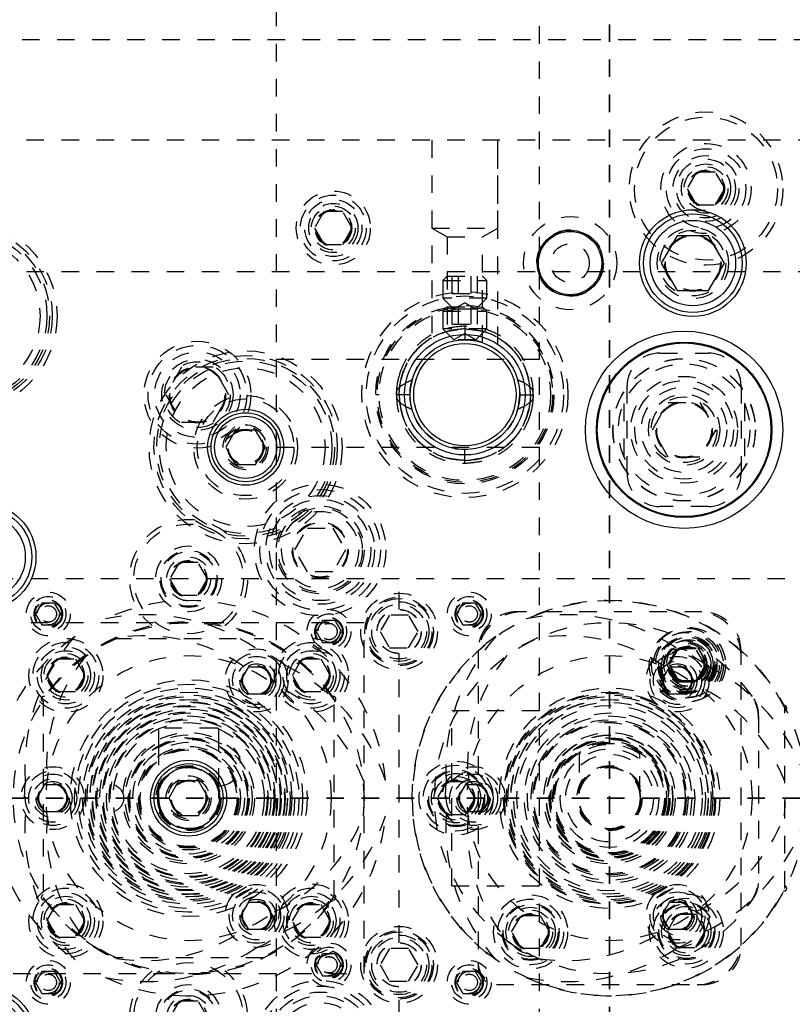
# Model space of a CAD drawing. Header units: inches. Extents: x 1772 to 2706, y -534 to -52.
# Tile 221 of 256: x 1879.92 to 1884.32, y -379.03 to -373.41. Entities that reach past the tile are written whole.
import ezdxf

# ---------------------------------------------------------------- set-up
doc = ezdxf.new("R2010")
doc.units = ezdxf.units.IN
doc.header["$LTSCALE"] = 0.5
doc.header["$MEASUREMENT"] = 0
doc.linetypes.add('HIDDEN', pattern=[0.225, 0.15, -0.075])
doc.linetypes.add('PHANTOM', pattern=[0.25, 0.125, -0.025, 0.025, -0.025, 0.025, -0.025])
doc.layers.add('SID-M-H', color=4, linetype='HIDDEN')
doc.layers.add('SID-M-S', color=105, linetype='Continuous')

msp = doc.modelspace()

# ---------------------------------------------------------------- linework, layer by layer
at = {"color": 7, "linetype": 'PHANTOM', "lineweight": 35}
for p, q in [((1883.27841, -366.04018), (1883.27841, -389.91886)), ((1931.36397, -377.85102), (1866.92985, -377.85102))]:
    msp.add_line(p, q, dxfattribs=at)
at = {"layer": 'SID-M-H'}
for p, q in [((1881.37841, -368.35102), (1881.37841, -375.85102)), ((1882.87841, -387.35102), (1882.87841, -368.35102)), ((1878.12841, -373.52602), (1885.4186, -373.52602)), ((1884.45341, -374.10102), (1874.45341, -374.10102)), ((1882.26541, -374.10102), (1882.26541, -375.26324)), ((1882.26591, -374.10102), (1882.26591, -374.60102)), ((1882.64091, -374.60102), (1882.64091, -374.10102)), ((1882.64141, -375.26324), (1882.64141, -374.10102)), ((1883.77428, -374.28227), (1883.72015, -374.37602)), ((1883.88253, -374.28227), (1883.77428, -374.28227)), ((1883.93666, -374.37602), (1883.88253, -374.28227)), ((1883.72015, -374.37602), (1883.77428, -374.46977)), ((1883.88253, -374.46977), (1883.93666, -374.37602)), ((1881.64928, -374.50727), (1881.59515, -374.60102)), ((1881.75753, -374.50727), (1881.64928, -374.50727)), ((1881.81166, -374.60102), (1881.75753, -374.50727)), ((1883.77428, -374.46977), (1883.88253, -374.46977)), ((1881.59515, -374.60102), (1881.64928, -374.69477)), ((1881.75753, -374.69477), (1881.81166, -374.60102)), ((1882.26591, -374.60102), (1882.64091, -374.60102)), ((1882.26591, -374.60102), (1882.35291, -374.65125)), ((1882.55391, -374.65125), (1882.64091, -374.60102)), ((1882.35291, -374.65125), (1882.55391, -374.65125)), ((1882.35291, -374.65125), (1882.35291, -375.25483)), ((1882.55391, -375.25475), (1882.55391, -374.65125)), ((1881.64928, -374.69477), (1881.75753, -374.69477)), ((1889.25341, -374.85102), (1875.55341, -374.85102)), ((1882.35291, -374.87602), (1882.32841, -374.90052)), ((1882.32841, -374.90052), (1882.57841, -374.90052)), ((1882.32841, -374.90052), (1882.32841, -375.00102)), ((1882.35291, -374.87602), (1882.55391, -374.87602)), ((1882.38124, -374.97445), (1882.38124, -374.87602)), ((1882.41732, -374.97445), (1882.41732, -374.87602)), ((1882.48949, -374.97445), (1882.48949, -374.87602)), ((1882.52558, -374.97445), (1882.52558, -374.87602)), ((1882.57841, -374.90052), (1882.55391, -374.87602)), ((1882.57841, -375.00102), (1882.57841, -374.90052)), ((1882.57841, -375.00102), (1882.32841, -375.00102)), ((1882.32841, -375.00102), (1882.39091, -375.06352)), ((1882.38124, -374.97445), (1882.52558, -374.97445)), ((1882.51591, -375.06352), (1882.57841, -375.00102)), ((1882.35291, -375.05102), (1882.32841, -375.07552)), ((1882.32841, -375.07552), (1882.57841, -375.07552)), ((1882.32841, -375.07552), (1882.32841, -375.17602)), ((1882.35291, -375.05102), (1882.55391, -375.05102)), ((1882.38124, -375.14945), (1882.38124, -375.05102)), ((1882.45341, -375.02744), (1882.39091, -375.06352)), ((1882.51591, -375.06352), (1882.39091, -375.06352)), ((1882.41732, -375.14945), (1882.41732, -375.05102)), ((1882.51591, -375.06352), (1882.45341, -375.02744)), ((1882.48949, -375.14945), (1882.48949, -375.05102)), ((1882.52558, -375.14945), (1882.52558, -375.05102)), ((1882.57841, -375.07552), (1882.55391, -375.05102)), ((1882.57841, -375.17602), (1882.57841, -375.07552)), ((1882.57841, -375.17602), (1882.32841, -375.17602)), ((1882.32841, -375.17602), (1882.39091, -375.23852)), ((1882.38124, -375.14945), (1882.52558, -375.14945)), ((1882.45341, -375.16037), (1882.45341, -375.23837)), ((1882.51591, -375.23852), (1882.57841, -375.17602)), ((1882.45341, -375.20244), (1882.39091, -375.23852)), ((1882.51591, -375.23852), (1882.39091, -375.23852)), ((1882.51591, -375.23852), (1882.45341, -375.20244)), ((1882.87841, -375.35102), (1881.37841, -375.35102)), ((1882.20306, -375.36374), (1882.20306, -375.36374)), ((1883.56591, -375.31352), (1883.84091, -375.31352)), ((1880.83834, -375.39502), (1880.74827, -375.55102)), ((1881.01847, -375.39502), (1880.83834, -375.39502)), ((1881.10854, -375.55102), (1881.01847, -375.39502)), ((1882.15395, -375.45826), (1882.14174, -375.51713)), ((1882.14174, -375.51713), (1882.14002, -375.55937)), ((1883.37841, -376.00102), (1883.37841, -375.50102)), ((1884.02841, -375.50102), (1884.02841, -376.00102)), ((1880.74827, -375.55102), (1880.83834, -375.70702)), ((1881.01847, -375.70702), (1881.10854, -375.55102)), ((1881.96421, -375.55102), (1881.94521, -375.55102)), ((1882.14087, -375.55103), (1882.07845, -375.55103)), ((1882.75958, -375.61841), (1882.76691, -375.55102)), ((1882.76595, -375.55102), (1882.82837, -375.55101)), ((1882.76691, -375.55102), (1882.76641, -375.53343)), ((1882.96161, -375.55102), (1882.96161, -375.55102)), ((1883.01591, -375.55102), (1883.01591, -375.55102)), ((1882.75054, -375.651), (1882.75958, -375.61841)), ((1883.35966, -375.60115), (1883.35966, -375.90089)), ((1883.52327, -375.75102), (1883.61334, -375.59502)), ((1883.61334, -375.59502), (1883.79347, -375.59502)), ((1883.79347, -375.59502), (1883.88354, -375.75102)), ((1884.04716, -375.60115), (1884.04716, -375.90089)), ((1880.83834, -375.70702), (1881.01847, -375.70702)), ((1883.61334, -375.90702), (1883.52327, -375.75102)), ((1883.88354, -375.75102), (1883.79347, -375.90702)), ((1881.37841, -375.85102), (1882.87841, -375.85102)), ((1881.37841, -375.85102), (1881.37841, -387.35102)), ((1882.39901, -375.85977), (1882.40269, -375.86039)), ((1882.40269, -375.86039), (1882.46611, -375.86426)), ((1882.45341, -375.94167), (1882.45341, -375.86367)), ((1883.79347, -375.90702), (1883.61334, -375.90702)), ((1883.84091, -376.18852), (1883.56591, -376.18852)), ((1881.48407, -376.43602), (1881.55624, -376.31102)), ((1881.55624, -376.31102), (1881.70058, -376.31102)), ((1881.70058, -376.31102), (1881.77274, -376.43602)), ((1881.55624, -376.56102), (1881.48407, -376.43602)), ((1881.77274, -376.43602), (1881.70058, -376.56102)), ((1880.82428, -376.50727), (1880.77015, -376.60102)), ((1880.93253, -376.50727), (1880.82428, -376.50727)), ((1880.98666, -376.60102), (1880.93253, -376.50727)), ((1881.70058, -376.56102), (1881.55624, -376.56102)), ((1918.07841, -376.60102), (1874.87841, -376.60102)), ((1880.77015, -376.60102), (1880.82428, -376.69477)), ((1880.93253, -376.69477), (1880.98666, -376.60102)), ((1882.07841, -376.77502), (1882.07841, -376.60102)), ((1880.82428, -376.69477), (1880.93253, -376.69477)), ((1880.04232, -376.73852), (1880.00624, -376.80102)), ((1880.11449, -376.73852), (1880.04232, -376.73852)), ((1880.15058, -376.80102), (1880.11449, -376.73852)), ((1882.44232, -376.73852), (1882.40624, -376.80102)), ((1882.51449, -376.73852), (1882.44232, -376.73852)), ((1882.55058, -376.80102), (1882.51449, -376.73852)), ((1880.00624, -376.80102), (1880.04232, -376.86352)), ((1880.11449, -376.86352), (1880.15058, -376.80102)), ((1882.02428, -376.80727), (1881.97015, -376.90102)), ((1882.13253, -376.80727), (1882.02428, -376.80727)), ((1882.18666, -376.90102), (1882.13253, -376.80727)), ((1882.40624, -376.80102), (1882.44232, -376.86352)), ((1882.51449, -376.86352), (1882.55058, -376.80102)), ((1883.80541, -376.78852), (1882.75141, -376.78852)), ((1881.87841, -376.85102), (1879.87841, -376.85102)), ((1880.04232, -376.86352), (1880.11449, -376.86352)), ((1881.64232, -376.83852), (1881.60624, -376.90102)), ((1881.71449, -376.83852), (1881.64232, -376.83852)), ((1881.75058, -376.90102), (1881.71449, -376.83852)), ((1881.87841, -378.85102), (1881.87841, -376.85102)), ((1882.44232, -376.86352), (1882.51449, -376.86352)), ((1881.60624, -376.90102), (1881.64232, -376.96352)), ((1881.71449, -376.96352), (1881.75058, -376.90102)), ((1881.97015, -376.90102), (1882.02428, -376.99477)), ((1882.13253, -376.99477), (1882.18666, -376.90102)), ((1880.45188, -376.94102), (1881.30493, -376.94102)), ((1881.64232, -376.96352), (1881.71449, -376.96352)), ((1882.02428, -376.99477), (1882.13253, -376.99477)), ((1882.07841, -378.67502), (1882.07841, -377.02702)), ((1882.52841, -377.01152), (1882.52841, -378.80852)), ((1883.66178, -376.9995), (1883.60765, -377.09325)), ((1883.62015, -377.08852), (1883.67428, -376.99477)), ((1883.77003, -376.9995), (1883.66178, -376.9995)), ((1883.67428, -376.99477), (1883.78253, -376.99477)), ((1883.82416, -377.09325), (1883.77003, -376.9995)), ((1883.78253, -376.99477), (1883.83666, -377.08852)), ((1884.02841, -378.69052), (1884.02841, -377.01152)), ((1880.07015, -377.15102), (1880.12428, -377.05727)), ((1880.12428, -377.05727), (1880.23253, -377.05727)), ((1880.23253, -377.05727), (1880.28666, -377.15102)), ((1881.1757, -377.17985), (1881.2208, -377.10173)), ((1881.2208, -377.10173), (1881.31101, -377.10173)), ((1881.31101, -377.10173), (1881.35612, -377.17985)), ((1881.47015, -377.15102), (1881.52428, -377.05727)), ((1881.52428, -377.05727), (1881.63253, -377.05727)), ((1881.63253, -377.05727), (1881.68666, -377.15102)), ((1883.5757, -377.17985), (1883.6208, -377.10173)), ((1883.60765, -377.09325), (1883.66178, -377.187)), ((1883.67428, -377.18227), (1883.62015, -377.08852)), ((1883.6208, -377.10173), (1883.71101, -377.10173)), ((1883.71101, -377.10173), (1883.75612, -377.17985)), ((1883.77003, -377.187), (1883.82416, -377.09325)), ((1883.83666, -377.08852), (1883.78253, -377.18227)), ((1880.12428, -377.24477), (1880.07015, -377.15102)), ((1880.28666, -377.15102), (1880.23253, -377.24477)), ((1881.52428, -377.24477), (1881.47015, -377.15102)), ((1881.68666, -377.15102), (1881.63253, -377.24477)), ((1881.2208, -377.25798), (1881.1757, -377.17985)), ((1881.35612, -377.17985), (1881.31101, -377.25798)), ((1883.6208, -377.25798), (1883.5757, -377.17985)), ((1883.66178, -377.187), (1883.77003, -377.187)), ((1883.78253, -377.18227), (1883.67428, -377.18227)), ((1883.75612, -377.17985), (1883.71101, -377.25798)), ((1880.23253, -377.24477), (1880.12428, -377.24477)), ((1881.31101, -377.25798), (1881.2208, -377.25798)), ((1881.63253, -377.24477), (1881.52428, -377.24477)), ((1883.71101, -377.25798), (1883.6208, -377.25798)), ((1880.04841, -377.28434), (1880.04841, -378.4177)), ((1881.70841, -378.4177), (1881.70841, -377.28434)), ((1882.37841, -377.35102), (1882.87841, -377.35102)), ((1882.37841, -378.35102), (1882.37841, -377.35102)), ((1884.12841, -377.38081), (1884.12841, -378.32123)), ((1884.27841, -378.36641), (1884.27841, -377.33563)), ((1880.70691, -377.46102), (1880.70691, -377.56287)), ((1881.04991, -377.56287), (1881.04991, -377.46102)), ((1883.10591, -377.60481), (1883.10591, -377.82468)), ((1883.45091, -377.82468), (1883.45091, -377.60481)), ((1880.0132, -377.85102), (1880.0583, -377.7729)), ((1880.0583, -377.7729), (1880.14851, -377.7729)), ((1880.14851, -377.7729), (1880.19362, -377.85102)), ((1882.34928, -377.75727), (1882.29515, -377.85102)), ((1882.45753, -377.75727), (1882.34928, -377.75727)), ((1882.4132, -377.85102), (1882.4583, -377.7729)), ((1882.51166, -377.85102), (1882.45753, -377.75727)), ((1882.4583, -377.7729), (1882.54851, -377.7729)), ((1882.54851, -377.7729), (1882.59362, -377.85102)), ((1880.70691, -377.79251), (1880.70691, -377.85102)), ((1881.04991, -377.85102), (1881.04991, -377.79251)), ((1880.0583, -377.92915), (1880.0132, -377.85102)), ((1880.19362, -377.85102), (1880.14851, -377.92915)), ((1882.29515, -377.85102), (1882.34928, -377.94477)), ((1882.4583, -377.92915), (1882.4132, -377.85102)), ((1882.45753, -377.94477), (1882.51166, -377.85102)), ((1882.59362, -377.85102), (1882.54851, -377.92915)), ((1880.14851, -377.92915), (1880.0583, -377.92915)), ((1882.34928, -377.94477), (1882.45753, -377.94477)), ((1882.54851, -377.92915), (1882.4583, -377.92915)), ((1882.37841, -378.35102), (1882.87841, -378.35102)), ((1881.1757, -378.52219), (1881.2208, -378.44407)), ((1881.2208, -378.44407), (1881.31101, -378.44407)), ((1881.31101, -378.44407), (1881.35612, -378.52219)), ((1883.5757, -378.52219), (1883.6208, -378.44407)), ((1883.6208, -378.44407), (1883.71101, -378.44407)), ((1883.71101, -378.44407), (1883.75612, -378.52219)), ((1880.07015, -378.55102), (1880.12428, -378.45727)), ((1880.12428, -378.45727), (1880.23253, -378.45727)), ((1880.23253, -378.45727), (1880.28666, -378.55102)), ((1881.47015, -378.55102), (1881.52428, -378.45727)), ((1881.52428, -378.45727), (1881.63253, -378.45727)), ((1881.63253, -378.45727), (1881.68666, -378.55102)), ((1880.12428, -378.64477), (1880.07015, -378.55102)), ((1880.28666, -378.55102), (1880.23253, -378.64477)), ((1881.2208, -378.60032), (1881.1757, -378.52219)), ((1881.35612, -378.52219), (1881.31101, -378.60032)), ((1881.52428, -378.64477), (1881.47015, -378.55102)), ((1881.68666, -378.55102), (1881.63253, -378.64477)), ((1882.72015, -378.61352), (1882.77428, -378.51977)), ((1882.77428, -378.51977), (1882.88253, -378.51977)), ((1882.88253, -378.51977), (1882.93666, -378.61352)), ((1883.6208, -378.60032), (1883.5757, -378.52219)), ((1883.66178, -378.51504), (1883.60765, -378.60879)), ((1883.77003, -378.51504), (1883.66178, -378.51504)), ((1883.75612, -378.52219), (1883.71101, -378.60032)), ((1883.82416, -378.60879), (1883.77003, -378.51504)), ((1881.31101, -378.60032), (1881.2208, -378.60032)), ((1882.77428, -378.70727), (1882.72015, -378.61352)), ((1882.93666, -378.61352), (1882.88253, -378.70727)), ((1883.60765, -378.60879), (1883.66178, -378.70254)), ((1883.71101, -378.60032), (1883.6208, -378.60032)), ((1883.77003, -378.70254), (1883.82416, -378.60879)), ((1880.23253, -378.64477), (1880.12428, -378.64477)), ((1881.63253, -378.64477), (1881.52428, -378.64477)), ((1882.02428, -378.70727), (1881.97015, -378.80102)), ((1882.13253, -378.70727), (1882.02428, -378.70727)), ((1882.18666, -378.80102), (1882.13253, -378.70727)), ((1882.88253, -378.70727), (1882.77428, -378.70727)), ((1883.66178, -378.70254), (1883.77003, -378.70254)), ((1881.30493, -378.76102), (1880.45188, -378.76102)), ((1881.64232, -378.73852), (1881.60624, -378.80102)), ((1881.71449, -378.73852), (1881.64232, -378.73852)), ((1881.75058, -378.80102), (1881.71449, -378.73852)), ((1880.04232, -378.83852), (1880.00624, -378.90102)), ((1880.11449, -378.83852), (1880.04232, -378.83852)), ((1880.15058, -378.90102), (1880.11449, -378.83852)), ((1881.60624, -378.80102), (1881.64232, -378.86352)), ((1881.71449, -378.86352), (1881.75058, -378.80102)), ((1881.97015, -378.80102), (1882.02428, -378.89477)), ((1882.13253, -378.89477), (1882.18666, -378.80102)), ((1882.44232, -378.83852), (1882.40624, -378.90102)), ((1882.51449, -378.83852), (1882.44232, -378.83852)), ((1882.55058, -378.90102), (1882.51449, -378.83852)), ((1879.87841, -378.85102), (1881.87841, -378.85102)), ((1881.64232, -378.86352), (1881.71449, -378.86352)), ((1882.02428, -378.89477), (1882.13253, -378.89477)), ((1880.00624, -378.90102), (1880.04232, -378.96352)), ((1880.11449, -378.96352), (1880.15058, -378.90102)), ((1882.07841, -379.10102), (1882.07841, -378.92702)), ((1882.40624, -378.90102), (1882.44232, -378.96352)), ((1882.51449, -378.96352), (1882.55058, -378.90102)), ((1882.63341, -378.91352), (1883.80541, -378.91352)), ((1880.04232, -378.96352), (1880.11449, -378.96352)), ((1880.82428, -379.00727), (1880.77015, -379.10102)), ((1880.93253, -379.00727), (1880.82428, -379.00727)), ((1880.98666, -379.10102), (1880.93253, -379.00727)), ((1882.44232, -378.96352), (1882.51449, -378.96352))]:
    msp.add_line(p, q, dxfattribs=at)
for centre, radius in [((1883.82841, -374.37602), 0.4375), ((1883.82841, -374.37602), 0.4075), ((1883.82841, -374.37602), 0.25687), ((1883.82841, -374.37602), 0.22687), ((1883.82841, -374.37602), 0.1875), ((1883.82841, -374.37602), 0.16781), ((1883.82841, -374.37602), 0.1405), ((1883.82841, -374.37602), 0.125), ((1883.82841, -374.37602), 0.10497), ((1883.82841, -374.37602), 0.1047), ((1883.82841, -374.37602), 0.10418), ((1883.82841, -374.37602), 0.1005), ((1881.70341, -374.60102), 0.211), ((1881.70341, -374.60102), 0.1875), ((1881.70341, -374.60102), 0.1625), ((1881.70341, -374.60102), 0.1405), ((1881.70341, -374.60102), 0.125), ((1881.70341, -374.60102), 0.10497), ((1881.70341, -374.60102), 0.1047), ((1881.70341, -374.60102), 0.10418), ((1881.70341, -374.60102), 0.1005), ((1879.57841, -375.10102), 0.55), ((1883.05341, -374.80102), 0.26565), ((1879.57841, -375.10102), 0.5225), ((1879.57841, -375.10102), 0.5075), ((1879.57841, -375.10102), 0.49213), ((1883.05341, -374.80102), 0.19), ((1883.75341, -374.80102), 0.203), ((1883.75341, -374.80102), 0.1875), ((1879.57841, -375.10102), 0.45276), ((1883.75341, -374.80102), 0.16072), ((1883.75341, -374.80102), 0.16045), ((1883.75341, -374.80102), 0.15993), ((1883.75341, -374.80102), 0.15625), ((1883.05341, -374.80102), 0.1095), ((1882.45341, -375.55102), 0.5875), ((1882.45341, -375.55102), 0.5625), ((1882.45341, -375.55102), 0.5082), ((1882.45341, -375.55102), 0.5), ((1882.45341, -375.55102), 0.4892), ((1880.92841, -375.55102), 0.3045), ((1880.92841, -375.55102), 0.28125), ((1881.20341, -375.85102), 0.55), ((1880.92841, -375.55102), 0.24375), ((1882.45341, -375.55102), 0.29167), ((1881.20341, -375.85102), 0.5225), ((1881.20341, -375.85102), 0.5075), ((1881.20341, -375.85102), 0.49213), ((1880.92841, -375.55102), 0.203), ((1880.92841, -375.55102), 0.1875), ((1883.70341, -375.75102), 0.40625), ((1883.70341, -375.75102), 0.405), ((1881.20341, -375.85102), 0.45276), ((1880.92841, -375.55102), 0.16072), ((1880.92841, -375.55102), 0.16045), ((1880.92841, -375.55102), 0.15993), ((1880.92841, -375.55102), 0.15625), ((1883.70341, -375.75102), 0.375), ((1883.70341, -375.75102), 0.3045), ((1883.70341, -375.75102), 0.28125), ((1883.70341, -375.75102), 0.24375), ((1881.20341, -375.85102), 0.29528), ((1881.20341, -375.85102), 0.27559), ((1883.70341, -375.75102), 0.203), ((1883.70341, -375.75102), 0.1875), ((1883.70341, -375.75102), 0.16072), ((1883.70341, -375.75102), 0.16045), ((1883.70341, -375.75102), 0.15993), ((1883.70341, -375.75102), 0.15625), ((1881.20341, -375.85102), 0.12795), ((1881.20341, -375.85102), 0.11811), ((1881.20341, -375.85102), 0.10289), ((1881.20341, -375.85102), 0.10262), ((1881.20341, -375.85102), 0.1021), ((1881.20341, -375.85102), 0.09843), ((1881.62841, -376.43602), 0.375), ((1881.62841, -376.43602), 0.34375), ((1881.62841, -376.43602), 0.31), ((1881.62841, -376.43602), 0.28906), ((1881.62841, -376.43602), 0.25), ((1881.62841, -376.43602), 0.24), ((1881.62841, -376.43602), 0.22), ((1880.87841, -376.60102), 0.3125), ((1881.62841, -376.43602), 0.16), ((1881.62841, -376.43602), 0.155), ((1880.87841, -376.60102), 0.1875), ((1880.87841, -376.60102), 0.1625), ((1880.87841, -376.60102), 0.15625), ((1880.87841, -376.60102), 0.125), ((1880.87841, -376.60102), 0.10497), ((1880.87841, -376.60102), 0.1047), ((1880.87841, -376.60102), 0.10418), ((1880.87841, -376.60102), 0.1005), ((1880.07841, -376.80102), 0.125), ((1880.07841, -376.80102), 0.1005), ((1882.07841, -376.90102), 0.21875), ((1882.07841, -376.90102), 0.1953), ((1882.47841, -376.80102), 0.125), ((1882.47841, -376.80102), 0.1005), ((1880.07841, -376.80102), 0.08068), ((1880.07841, -376.80102), 0.08006), ((1880.07841, -376.80102), 0.07603), ((1880.07841, -376.80102), 0.0625), ((1880.07841, -376.80102), 0.047), ((1880.07841, -376.80102), 0.0465), ((1882.07841, -376.90102), 0.1875), ((1882.07841, -376.90102), 0.17), ((1882.07841, -376.90102), 0.15625), ((1882.47841, -376.80102), 0.08068), ((1882.47841, -376.80102), 0.08006), ((1882.47841, -376.80102), 0.07603), ((1882.47841, -376.80102), 0.0625), ((1882.47841, -376.80102), 0.047), ((1882.47841, -376.80102), 0.0465), ((1881.67841, -376.90102), 0.125), ((1881.67841, -376.90102), 0.1005), ((1881.67841, -376.90102), 0.08068), ((1881.67841, -376.90102), 0.08006), ((1882.07841, -376.90102), 0.126), ((1882.07841, -376.90102), 0.125), ((1880.87841, -377.85102), 1), ((1881.67841, -376.90102), 0.07603), ((1881.67841, -376.90102), 0.0625), ((1881.67841, -376.90102), 0.047), ((1881.67841, -376.90102), 0.0465), ((1883.72841, -377.08852), 0.211), ((1883.71591, -377.09325), 0.211), ((1883.71591, -377.09325), 0.1875), ((1883.72841, -377.08852), 0.1875), ((1883.71591, -377.09325), 0.1625), ((1883.72841, -377.08852), 0.1625), ((1883.72841, -377.08852), 0.15625), ((1880.17841, -377.15102), 0.211), ((1880.17841, -377.15102), 0.1875), ((1880.17841, -377.15102), 0.1625), ((1881.57841, -377.15102), 0.211), ((1881.57841, -377.15102), 0.1875), ((1881.57841, -377.15102), 0.1625), ((1883.71591, -377.09325), 0.15625), ((1883.71591, -377.09325), 0.1405), ((1883.72841, -377.08852), 0.1405), ((1883.71591, -377.09325), 0.125), ((1883.72841, -377.08852), 0.125), ((1883.71591, -377.09325), 0.10497), ((1883.71591, -377.09325), 0.1047), ((1883.71591, -377.09325), 0.10418), ((1883.72841, -377.08852), 0.10497), ((1883.72841, -377.08852), 0.1047), ((1883.72841, -377.08852), 0.10418), ((1883.72841, -377.08852), 0.1005), ((1880.17841, -377.15102), 0.1405), ((1880.17841, -377.15102), 0.125), ((1880.87841, -377.85102), 0.8125), ((1880.17841, -377.15102), 0.10497), ((1880.17841, -377.15102), 0.1047), ((1880.17841, -377.15102), 0.10418), ((1881.26591, -377.17985), 0.1795), ((1881.26591, -377.17985), 0.156), ((1881.26591, -377.17985), 0.137), ((1881.57841, -377.15102), 0.1405), ((1881.57841, -377.15102), 0.125), ((1881.57841, -377.15102), 0.10497), ((1881.57841, -377.15102), 0.1047), ((1881.57841, -377.15102), 0.10418), ((1883.27841, -377.85102), 0.8125), ((1883.66591, -377.17985), 0.1795), ((1883.66591, -377.17985), 0.156), ((1883.66591, -377.17985), 0.137), ((1883.71591, -377.09325), 0.1005), ((1880.17841, -377.15102), 0.1005), ((1881.26591, -377.17985), 0.1105), ((1881.26591, -377.17985), 0.095), ((1881.26591, -377.17985), 0.08397), ((1881.26591, -377.17985), 0.0837), ((1881.26591, -377.17985), 0.08318), ((1881.26591, -377.17985), 0.0795), ((1881.57841, -377.15102), 0.1005), ((1883.66591, -377.17985), 0.1105), ((1883.66591, -377.17985), 0.095), ((1883.66591, -377.17985), 0.08397), ((1883.66591, -377.17985), 0.0837), ((1883.66591, -377.17985), 0.08318), ((1883.66591, -377.17985), 0.0795), ((1880.87841, -377.85102), 0.67527), ((1880.87841, -377.85102), 0.65011), ((1880.87841, -377.85102), 0.62874), ((1880.87841, -377.85102), 0.60443), ((1880.87841, -377.85102), 0.58822), ((1880.87841, -377.85102), 0.57921), ((1883.27841, -377.85102), 0.62874), ((1883.27841, -377.85102), 0.60443), ((1883.27841, -377.85102), 0.59874), ((1883.27841, -377.85102), 0.58822), ((1883.27841, -377.85102), 0.57921), ((1880.87841, -377.85102), 0.563), ((1880.87841, -377.85102), 0.56191), ((1880.87841, -377.85102), 0.55), ((1880.87841, -377.85102), 0.54661), ((1880.87841, -377.85102), 0.52851), ((1883.27841, -377.85102), 0.563), ((1883.27841, -377.85102), 0.56191), ((1883.27841, -377.85102), 0.54661), ((1883.27841, -377.85102), 0.52851), ((1880.87841, -377.85102), 0.5225), ((1880.87841, -377.85102), 0.5075), ((1880.87841, -377.85102), 0.49213), ((1880.87841, -377.85102), 0.48568), ((1880.87841, -377.85102), 0.46853), ((1883.27841, -377.85102), 0.48568), ((1883.27841, -377.85102), 0.46853), ((1880.87841, -377.85102), 0.45276), ((1880.87841, -377.85102), 0.44747), ((1880.87841, -377.85102), 0.43063), ((1883.27841, -377.85102), 0.44747), ((1883.27841, -377.85102), 0.4375), ((1883.27841, -377.85102), 0.43063), ((1880.87841, -377.85102), 0.375), ((1880.87841, -377.85102), 0.36151), ((1883.27841, -377.85102), 0.375), ((1883.27841, -377.85102), 0.36151), ((1883.27841, -377.85102), 0.35937), ((1880.87841, -377.85102), 0.34454), ((1880.87841, -377.85102), 0.34106), ((1880.87841, -377.85102), 0.33532), ((1880.87841, -377.85102), 0.31862), ((1883.27841, -377.85102), 0.34454), ((1883.27841, -377.85102), 0.34058), ((1883.27841, -377.85102), 0.3375), ((1883.27841, -377.85102), 0.33532), ((1883.27841, -377.85102), 0.325), ((1883.27841, -377.85102), 0.31862), ((1883.27841, -377.85102), 0.3125), ((1880.87841, -377.85102), 0.29528), ((1880.87841, -377.85102), 0.28542), ((1880.87841, -377.85102), 0.2811), ((1880.87841, -377.85102), 0.27559), ((1883.27841, -377.85102), 0.28125), ((1883.27841, -377.85102), 0.25), ((1882.40341, -377.85102), 0.211), ((1882.40341, -377.85102), 0.1875), ((1880.10341, -377.85102), 0.1795), ((1880.10341, -377.85102), 0.156), ((1880.10341, -377.85102), 0.137), ((1880.87841, -377.85102), 0.18552), ((1880.87841, -377.85102), 0.18121), ((1880.87841, -377.85102), 0.1745), ((1882.40341, -377.85102), 0.1625), ((1882.40341, -377.85102), 0.15625), ((1882.40341, -377.85102), 0.1405), ((1882.50341, -377.85102), 0.1795), ((1882.50341, -377.85102), 0.156), ((1882.50341, -377.85102), 0.137), ((1883.27841, -377.85102), 0.18552), ((1883.27841, -377.85102), 0.18121), ((1883.27841, -377.85102), 0.176), ((1883.27841, -377.85102), 0.1745), ((1883.27841, -377.85102), 0.174), ((1880.10341, -377.85102), 0.1105), ((1880.10341, -377.85102), 0.095), ((1880.10341, -377.85102), 0.08397), ((1880.10341, -377.85102), 0.0837), ((1880.10341, -377.85102), 0.08318), ((1880.10341, -377.85102), 0.0795), ((1880.42841, -377.85102), 0.0795), ((1880.87841, -377.85102), 0.12795), ((1880.87841, -377.85102), 0.11811), ((1880.87841, -377.85102), 0.10289), ((1880.87841, -377.85102), 0.10262), ((1880.87841, -377.85102), 0.1021), ((1880.87841, -377.85102), 0.09843), ((1882.40341, -377.85102), 0.125), ((1882.40341, -377.85102), 0.10497), ((1882.40341, -377.85102), 0.1047), ((1882.40341, -377.85102), 0.10418), ((1882.40341, -377.85102), 0.1005), ((1882.50341, -377.85102), 0.1105), ((1882.50341, -377.85102), 0.095), ((1882.50341, -377.85102), 0.08397), ((1882.50341, -377.85102), 0.0837), ((1882.50341, -377.85102), 0.08318), ((1882.50341, -377.85102), 0.0795), ((1880.17841, -378.55102), 0.211), ((1880.17841, -378.55102), 0.1875), ((1880.17841, -378.55102), 0.1625), ((1881.26591, -378.52219), 0.1795), ((1881.26591, -378.52219), 0.156), ((1881.26591, -378.52219), 0.137), ((1881.57841, -378.55102), 0.211), ((1881.57841, -378.55102), 0.1875), ((1881.57841, -378.55102), 0.1625), ((1883.66591, -378.52219), 0.1795), ((1883.66591, -378.52219), 0.156), ((1883.66591, -378.52219), 0.137), ((1880.17841, -378.55102), 0.1405), ((1880.17841, -378.55102), 0.125), ((1880.17841, -378.55102), 0.10497), ((1880.17841, -378.55102), 0.1047), ((1880.17841, -378.55102), 0.10418), ((1880.17841, -378.55102), 0.1005), ((1881.26591, -378.52219), 0.1105), ((1881.26591, -378.52219), 0.095), ((1881.26591, -378.52219), 0.08397), ((1881.26591, -378.52219), 0.0837), ((1881.26591, -378.52219), 0.08318), ((1881.26591, -378.52219), 0.0795), ((1881.57841, -378.55102), 0.1405), ((1881.57841, -378.55102), 0.125), ((1881.57841, -378.55102), 0.10497), ((1881.57841, -378.55102), 0.1047), ((1881.57841, -378.55102), 0.10418), ((1881.57841, -378.55102), 0.1005), ((1882.82841, -378.61352), 0.211), ((1882.82841, -378.61352), 0.1875), ((1883.71591, -378.60879), 0.211), ((1883.71591, -378.60879), 0.1875), ((1883.71591, -378.60879), 0.1625), ((1883.66591, -378.52219), 0.1105), ((1883.66591, -378.52219), 0.095), ((1883.66591, -378.52219), 0.08397), ((1883.66591, -378.52219), 0.0837), ((1883.66591, -378.52219), 0.08318), ((1883.66591, -378.52219), 0.0795), ((1882.82841, -378.61352), 0.1625), ((1882.82841, -378.61352), 0.15625), ((1882.82841, -378.61352), 0.1405), ((1882.82841, -378.61352), 0.125), ((1883.71591, -378.60879), 0.15625), ((1883.71591, -378.60879), 0.1405), ((1883.71591, -378.60879), 0.125), ((1883.71591, -378.60879), 0.10497), ((1883.71591, -378.60879), 0.1047), ((1883.71591, -378.60879), 0.10418), ((1882.82841, -378.61352), 0.10497), ((1882.82841, -378.61352), 0.1047), ((1882.82841, -378.61352), 0.10418), ((1882.82841, -378.61352), 0.1005), ((1883.71591, -378.60879), 0.1005), ((1882.07841, -378.80102), 0.21875), ((1882.07841, -378.80102), 0.1953), ((1882.07841, -378.80102), 0.1875), ((1882.07841, -378.80102), 0.17), ((1882.07841, -378.80102), 0.15625), ((1882.07841, -378.80102), 0.126), ((1881.67841, -378.80102), 0.125), ((1881.67841, -378.80102), 0.1005), ((1881.67841, -378.80102), 0.08068), ((1881.67841, -378.80102), 0.08006), ((1881.67841, -378.80102), 0.07603), ((1882.07841, -378.80102), 0.125), ((1880.07841, -378.90102), 0.125), ((1881.67841, -378.80102), 0.0625), ((1881.67841, -378.80102), 0.047), ((1881.67841, -378.80102), 0.0465), ((1882.47841, -378.90102), 0.125), ((1880.07841, -378.90102), 0.1005), ((1880.07841, -378.90102), 0.08068), ((1880.07841, -378.90102), 0.08006), ((1880.07841, -378.90102), 0.07603), ((1880.07841, -378.90102), 0.0625), ((1880.87841, -379.10102), 0.3125), ((1882.47841, -378.90102), 0.1005), ((1882.47841, -378.90102), 0.08068), ((1882.47841, -378.90102), 0.08006), ((1882.47841, -378.90102), 0.07603), ((1882.47841, -378.90102), 0.0625), ((1880.07841, -378.90102), 0.047), ((1880.07841, -378.90102), 0.0465), ((1881.62841, -379.26602), 0.375), ((1882.47841, -378.90102), 0.047), ((1882.47841, -378.90102), 0.0465), ((1880.87841, -379.10102), 0.1875), ((1880.87841, -379.10102), 0.1625), ((1880.87841, -379.10102), 0.15625), ((1881.62841, -379.26602), 0.34375), ((1880.87841, -379.10102), 0.125), ((1880.87841, -379.10102), 0.10497), ((1880.87841, -379.10102), 0.1047), ((1880.87841, -379.10102), 0.10418), ((1880.87841, -379.10102), 0.1005), ((1881.62841, -379.26602), 0.31), ((1881.62841, -379.26602), 0.28906), ((1881.62841, -379.26602), 0.25)]:
    msp.add_circle(centre, radius, dxfattribs=at)
for centre, radius, start, end in [((1882.45341, -375.55102), 0.3135, 71.37, 90.58679), ((1883.56591, -375.50102), 0.1875, 90, 180), ((1883.84091, -375.50102), 0.1875, 0, 90), ((1883.56591, -376.00102), 0.1875, 180, 270), ((1883.84091, -376.00102), 0.1875, 270, 0), ((1880.87841, -376.60102), 0.3375, 307.83456, 232.16544), ((1880.87841, -377.85102), 1.12677, 5.09165, 114.90835), ((1883.27841, -377.85102), 1.125, 27.26604, 332.73396), ((1883.27841, -377.85102), 1.12677, 5.09165, 114.90835), ((1880.63334, -377.93221), 1.12677, 56.35493, 101.75209), ((1882.75141, -377.01152), 0.223, 90, 180), ((1882.77841, -377.03852), 0.25, 90, 180), ((1883.03334, -377.93221), 1.12677, 56.35493, 101.75209), ((1883.77841, -377.03852), 0.25, 0, 90), ((1883.80541, -377.01152), 0.223, 0, 90), ((1880.87841, -377.85102), 1.005, 34.32314, 145.67686), ((1883.27841, -377.85102), 1, 35.38584, 324.61416), ((1880.87841, -377.85102), 1.12677, 125.09165, 234.90835), ((1881.07125, -377.67939), 1.12677, 138.24791, 183.64507), ((1880.62549, -377.92689), 1.00177, 55.35664, 99.12481), ((1883.27841, -377.85102), 1.12677, 125.09165, 234.90835), ((1883.47125, -377.67939), 1.12677, 138.24791, 183.64507), ((1883.02549, -377.92689), 1.00177, 55.35664, 99.12481), ((1880.87841, -377.85102), 1.00177, 114.27101, 125.72899), ((1883.27841, -377.85102), 1.00177, 114.27101, 125.72899), ((1881.07057, -377.66992), 1.00177, 140.87519, 184.64336), ((1880.87841, -377.85102), 0.937, 53.87352, 66.12648), ((1883.47057, -377.66992), 1.00177, 140.87519, 184.64336), ((1883.27841, -377.85102), 0.937, 53.87352, 66.12648), ((1880.93063, -378.10385), 1.12677, 18.24791, 63.64507), ((1883.33063, -378.10385), 1.12677, 18.24791, 63.64507), ((1880.93916, -378.10799), 1.00177, 20.87519, 64.64336), ((1883.33916, -378.10799), 1.00177, 20.87519, 64.64336), ((1880.05341, -377.28589), 0.015, 74.65507, 250.52878), ((1881.70341, -377.28589), 0.015, 289.47122, 105.34493), ((1883.87841, -377.40102), 0.25, 0, 36.8699), ((1883.94041, -377.38081), 0.188, 0, 35.38584), ((1884.27418, -377.31686), 0.005, 208.21016, 267.77007), ((1884.27341, -377.33685), 0.015, 300, 87.77007), ((1884.28341, -377.35417), 0.005, 120, 180), ((1881.03991, -377.46102), 0.01, 0, 90), ((1881.04991, -377.65602), 0.125, 270, 90), ((1883.27841, -377.85102), 0.305, 56.57483, 123.42517), ((1883.11591, -377.60481), 0.01, 123.42517, 180), ((1883.44091, -377.60481), 0.01, 0, 56.57483), ((1880.87841, -377.85102), 0.937, 173.87352, 186.12648), ((1880.87841, -377.85102), 1.00177, 354.27101, 5.72899), ((1883.27841, -377.85102), 0.937, 173.87352, 186.12648), ((1883.27841, -377.85102), 1.00177, 354.27101, 5.72899), ((1880.87841, -377.85102), 0.1715, 180, 0), ((1881.07125, -378.02266), 1.12677, 176.35493, 221.75209), ((1881.07057, -378.03212), 1.00177, 175.35664, 219.12481), ((1880.87841, -377.85102), 1.12677, 245.09165, 354.90835), ((1880.93916, -377.59406), 1.00177, 295.35664, 339.12481), ((1880.93063, -377.5982), 1.12677, 296.35493, 341.75209), ((1883.47125, -378.02266), 1.12677, 176.35493, 221.75209), ((1883.47057, -378.03212), 1.00177, 175.35664, 219.12481), ((1883.27841, -377.85102), 1.12677, 245.09165, 354.90835), ((1883.33916, -377.59406), 1.00177, 295.35664, 339.12481), ((1883.33063, -377.5982), 1.12677, 296.35493, 341.75209), ((1883.87841, -378.30102), 0.25, 323.1301, 0), ((1883.94041, -378.32123), 0.188, 324.61416, 0), ((1884.27418, -378.38518), 0.005, 92.22993, 151.78984), ((1884.27341, -378.3652), 0.015, 272.22993, 60), ((1884.28341, -378.34788), 0.005, 180, 240), ((1880.05341, -378.41615), 0.015, 109.47122, 285.34493), ((1880.87841, -377.85102), 1.005, 214.32314, 325.67686), ((1881.70341, -378.41615), 0.015, 254.65507, 70.52878), ((1880.62549, -377.77515), 1.00177, 260.87519, 304.64336), ((1880.87841, -377.85102), 0.937, 293.87352, 306.12648), ((1883.02549, -377.77515), 1.00177, 260.87519, 304.64336), ((1883.27841, -377.85102), 0.937, 293.87352, 306.12648), ((1880.87841, -377.85102), 1.00177, 234.27101, 245.72899), ((1883.27841, -377.85102), 1.00177, 234.27101, 245.72899), ((1883.77841, -378.66352), 0.25, 270, 0), ((1880.63334, -377.76983), 1.12677, 258.24791, 303.64507), ((1883.03334, -377.76983), 1.12677, 258.24791, 303.64507), ((1883.80541, -378.69052), 0.223, 270, 0), ((1880.87841, -379.10102), 0.3375, 127.83456, 52.16544), ((1882.65341, -378.78852), 0.125, 180, 270), ((1882.63341, -378.80852), 0.105, 180, 270)]:
    msp.add_arc(centre, radius, start, end, dxfattribs=at)
for points, knots in [([(1882.45341, -375.16037), (1882.41979, -375.16294), (1882.35564, -375.16784), (1882.26977, -375.20282), (1882.20134, -375.2492), (1882.15013, -375.30194), (1882.11392, -375.35487), (1882.09023, -375.40429), (1882.07544, -375.44917), (1882.06656, -375.49391), (1882.06211, -375.52767), (1882.06332, -375.54765), (1882.06352, -375.5509)], [0, 0, 0, 0, 0.1642843, 0.3135734, 0.4477904, 0.5670794, 0.671348, 0.760539, 0.8346981, 0.9020185, 0.9840237, 1, 1, 1, 1]), ([(1882.07845, -375.55101), (1882.08154, -375.51439), (1882.08772, -375.44111), (1882.13707, -375.3405), (1882.21502, -375.25336), (1882.32384, -375.18899), (1882.41022, -375.18028), (1882.45341, -375.17593)], [0, 0, 0, 0, 0.1866588, 0.3734284, 0.5601675, 0.7800825, 1, 1, 1, 1]), ([(1882.45341, -375.17593), (1882.41677, -375.17913), (1882.34351, -375.18552), (1882.24267, -375.23442), (1882.15601, -375.31289), (1882.09133, -375.42141), (1882.08274, -375.50782), (1882.07845, -375.55103)], [0, 0, 0, 0, 0.1867859, 0.3735113, 0.5602438, 0.7800974, 1, 1, 1, 1]), ([(1882.08093, -375.50737), (1882.08756, -375.47403), (1882.10084, -375.40731), (1882.15374, -375.31838), (1882.23085, -375.2425), (1882.33345, -375.18711), (1882.41342, -375.17966), (1882.45341, -375.17593)], [0, 0, 0, 0, 0.1866411, 0.3734192, 0.5601372, 0.7800682, 1, 1, 1, 1]), ([(1882.45341, -375.17593), (1882.41949, -375.17868), (1882.35167, -375.18417), (1882.25709, -375.22617), (1882.17309, -375.29428), (1882.10588, -375.3895), (1882.08931, -375.46808), (1882.08102, -375.50737)], [0, 0, 0, 0, 0.1867762, 0.3735154, 0.5602057, 0.7801315, 1, 1, 1, 1]), ([(1882.84328, -375.55076), (1882.84289, -375.53416), (1882.84195, -375.49434), (1882.82688, -375.42936), (1882.79548, -375.35618), (1882.74293, -375.28343), (1882.66746, -375.21897), (1882.56832, -375.17065), (1882.49279, -375.1639), (1882.45341, -375.16037)], [0, 0, 0, 0, 0.0812569, 0.1949579, 0.3243989, 0.4696984, 0.6307018, 0.8074564, 1, 1, 1, 1]), ([(1882.82837, -375.55101), (1882.82528, -375.51439), (1882.8191, -375.44111), (1882.76975, -375.3405), (1882.69179, -375.25336), (1882.58298, -375.18899), (1882.4966, -375.18028), (1882.45341, -375.17593)], [0, 0, 0, 0, 0.1866588, 0.3734284, 0.5601675, 0.7800825, 1, 1, 1, 1]), ([(1882.82589, -375.50737), (1882.81925, -375.47403), (1882.80597, -375.40731), (1882.75308, -375.31838), (1882.67596, -375.2425), (1882.57336, -375.18711), (1882.49339, -375.17966), (1882.45341, -375.17593)], [0, 0, 0, 0, 0.1866411, 0.3734192, 0.5601372, 0.7800682, 1, 1, 1, 1]), ([(1882.45341, -375.17593), (1882.48732, -375.17868), (1882.55515, -375.18417), (1882.64972, -375.22617), (1882.73373, -375.29428), (1882.80093, -375.3895), (1882.81751, -375.46808), (1882.82579, -375.50737)], [0, 0, 0, 0, 0.1867762, 0.3735154, 0.5602057, 0.7801315, 1, 1, 1, 1]), ([(1882.45341, -375.17593), (1882.49004, -375.17913), (1882.5633, -375.18552), (1882.66414, -375.23442), (1882.75081, -375.31289), (1882.81549, -375.42141), (1882.82407, -375.50782), (1882.82837, -375.55103)], [0, 0, 0, 0, 0.1867859, 0.3735113, 0.5602438, 0.7800974, 1, 1, 1, 1]), ([(1882.07835, -375.4434), (1882.07751, -375.44586), (1882.07224, -375.46132), (1882.06677, -375.49402), (1882.06205, -375.52766), (1882.06331, -375.54764), (1882.06351, -375.5509)], [0, 0, 0, 0, 0.0713569, 0.449441, 0.910068, 1, 1, 1, 1]), ([(1882.08087, -375.50736), (1882.09354, -375.49861), (1882.11617, -375.48297), (1882.14127, -375.47175), (1882.15231, -375.46681)], [0, 0, 0, 0, 0.559993, 1, 1, 1, 1]), ([(1882.82595, -375.50736), (1882.81328, -375.49861), (1882.79065, -375.48297), (1882.76555, -375.47175), (1882.7545, -375.46681)], [0, 0, 0, 0, 0.559993, 1, 1, 1, 1]), ([(1882.06276, -375.55102), (1882.0635, -375.54167), (1882.06483, -375.52501), (1882.07598, -375.51275), (1882.08087, -375.50736)], [0, 0, 0, 0, 0.5612126, 1, 1, 1, 1]), ([(1882.84406, -375.55102), (1882.84331, -375.54167), (1882.84198, -375.52501), (1882.83084, -375.51275), (1882.82595, -375.50736)], [0, 0, 0, 0, 0.5612126, 1, 1, 1, 1]), ([(1882.06276, -375.55102), (1882.0635, -375.56037), (1882.06483, -375.57703), (1882.07598, -375.5893), (1882.08087, -375.59468)], [0, 0, 0, 0, 0.5612126, 1, 1, 1, 1]), ([(1882.07845, -375.55101), (1882.07597, -375.55101), (1882.07102, -375.55101), (1882.06471, -375.55101), (1882.06358, -375.55101), (1882.06289, -375.55101)], [0, 0, 0, 0, 0.2808789, 0.5625042, 1, 1, 1, 1]), ([(1882.06353, -375.55129), (1882.06393, -375.56788), (1882.06487, -375.60771), (1882.07993, -375.67269), (1882.11133, -375.74586), (1882.16388, -375.81862), (1882.23935, -375.88307), (1882.3385, -375.93139), (1882.41403, -375.93815), (1882.45341, -375.94167)], [0, 0, 0, 0, 0.0812569, 0.1949579, 0.3243989, 0.4696984, 0.6307018, 0.8074564, 1, 1, 1, 1]), ([(1882.45341, -375.92611), (1882.41677, -375.92292), (1882.34351, -375.91652), (1882.24267, -375.86763), (1882.15601, -375.78915), (1882.09133, -375.68063), (1882.08274, -375.59422), (1882.07845, -375.55101)], [0, 0, 0, 0, 0.1867859, 0.3735113, 0.5602438, 0.7800974, 1, 1, 1, 1]), ([(1882.07845, -375.55103), (1882.08154, -375.58766), (1882.08772, -375.66093), (1882.13707, -375.76154), (1882.21502, -375.84868), (1882.32384, -375.91306), (1882.41022, -375.92176), (1882.45341, -375.92611)], [0, 0, 0, 0, 0.1866588, 0.3734284, 0.5601675, 0.7800825, 1, 1, 1, 1]), ([(1882.45341, -375.92611), (1882.49004, -375.92292), (1882.5633, -375.91652), (1882.66414, -375.86763), (1882.75081, -375.78915), (1882.81549, -375.68063), (1882.82407, -375.59422), (1882.82837, -375.55101)], [0, 0, 0, 0, 0.1867859, 0.3735113, 0.5602438, 0.7800974, 1, 1, 1, 1]), ([(1882.82837, -375.55103), (1882.82528, -375.58766), (1882.8191, -375.66093), (1882.76975, -375.76154), (1882.69179, -375.84868), (1882.58298, -375.91306), (1882.4966, -375.92176), (1882.45341, -375.92611)], [0, 0, 0, 0, 0.1866588, 0.3734284, 0.5601675, 0.7800825, 1, 1, 1, 1]), ([(1882.45341, -375.94167), (1882.48702, -375.9391), (1882.55118, -375.9342), (1882.63704, -375.89922), (1882.70548, -375.85285), (1882.75668, -375.8001), (1882.79289, -375.74717), (1882.81658, -375.69775), (1882.83137, -375.65288), (1882.84025, -375.60813), (1882.8447, -375.57438), (1882.84349, -375.5544), (1882.8433, -375.55114)], [0, 0, 0, 0, 0.1642843, 0.3135734, 0.4477904, 0.5670794, 0.671348, 0.760539, 0.8346981, 0.9020185, 0.9840237, 1, 1, 1, 1]), ([(1882.84406, -375.55102), (1882.84331, -375.56037), (1882.84198, -375.57703), (1882.83084, -375.5893), (1882.82595, -375.59468)], [0, 0, 0, 0, 0.5612126, 1, 1, 1, 1]), ([(1882.82837, -375.55103), (1882.83084, -375.55103), (1882.8358, -375.55103), (1882.8421, -375.55103), (1882.84323, -375.55103), (1882.84392, -375.55103)], [0, 0, 0, 0, 0.2808789, 0.5625042, 1, 1, 1, 1]), ([(1882.82847, -375.65864), (1882.8293, -375.65619), (1882.83457, -375.64072), (1882.84004, -375.60802), (1882.84477, -375.57438), (1882.84351, -375.5544), (1882.8433, -375.55114)], [0, 0, 0, 0, 0.0713569, 0.449441, 0.910068, 1, 1, 1, 1]), ([(1882.08087, -375.59468), (1882.09354, -375.60344), (1882.11617, -375.61908), (1882.14127, -375.63029), (1882.15231, -375.63523)], [0, 0, 0, 0, 0.559993, 1, 1, 1, 1]), ([(1882.08093, -375.59467), (1882.08756, -375.62802), (1882.10084, -375.69473), (1882.15374, -375.78366), (1882.23085, -375.85955), (1882.33345, -375.91493), (1882.41342, -375.92239), (1882.45341, -375.92611)], [0, 0, 0, 0, 0.1866411, 0.3734192, 0.5601372, 0.7800682, 1, 1, 1, 1]), ([(1882.45341, -375.92611), (1882.41949, -375.92337), (1882.35167, -375.91788), (1882.25709, -375.87587), (1882.17309, -375.80776), (1882.10588, -375.71255), (1882.08931, -375.63396), (1882.08102, -375.59467)], [0, 0, 0, 0, 0.1867762, 0.3735154, 0.5602057, 0.7801315, 1, 1, 1, 1]), ([(1882.45341, -375.92611), (1882.48732, -375.92337), (1882.55515, -375.91788), (1882.64972, -375.87587), (1882.73373, -375.80776), (1882.80093, -375.71255), (1882.81751, -375.63396), (1882.82579, -375.59467)], [0, 0, 0, 0, 0.1867762, 0.3735154, 0.5602057, 0.7801315, 1, 1, 1, 1]), ([(1882.82589, -375.59467), (1882.81925, -375.62802), (1882.80597, -375.69473), (1882.75308, -375.78366), (1882.67596, -375.85955), (1882.57336, -375.91493), (1882.49339, -375.92239), (1882.45341, -375.92611)], [0, 0, 0, 0, 0.1866411, 0.3734192, 0.5601372, 0.7800682, 1, 1, 1, 1]), ([(1882.82595, -375.59468), (1882.81328, -375.60344), (1882.79065, -375.61908), (1882.76555, -375.63029), (1882.7545, -375.63523)], [0, 0, 0, 0, 0.55999298, 1, 1, 1, 1]), ([(1881.03991, -377.45102), (1881.01522, -377.45102), (1880.96303, -377.45102), (1880.8727, -377.45102), (1880.78691, -377.45102), (1880.7382, -377.45102), (1880.71691, -377.45102)], [0, 0, 0, 0, 0.244205, 0.5161107, 0.7884238, 1, 1, 1, 1]), ([(1881.04991, -377.46102), (1881.04973, -377.4594), (1881.04949, -377.45723), (1881.04747, -377.45435), (1881.04583, -377.45285), (1881.0439, -377.45178), (1881.04205, -377.45119), (1881.04071, -377.45103), (1881.04003, -377.45102), (1881.03991, -377.45102)], [0, 0, 0, 0, 0.4082831, 0.5455001, 0.6838146, 0.7821221, 0.8805957, 0.9779266, 1, 1, 1, 1]), ([(1880.70691, -377.56287), (1880.70691, -377.59306), (1880.70691, -377.64841), (1880.70691, -377.71968), (1880.70691, -377.76752), (1880.70691, -377.78028)], [0, 0, 0, 0, 0.4679127, 0.8582012, 1, 1, 1, 1]), ([(1881.04991, -377.78028), (1881.04991, -377.77386), (1881.04991, -377.74074), (1881.04991, -377.69029), (1881.04991, -377.62582), (1881.04991, -377.58487), (1881.04991, -377.56287)], [0, 0, 0, 0, 0.0697307, 0.3599272, 0.6561941, 1, 1, 1, 1]), ([(1880.70691, -377.78028), (1880.70691, -377.78112), (1880.70691, -377.78469), (1880.70691, -377.78905), (1880.70691, -377.7923), (1880.70691, -377.79251)], [0, 0, 0, 0, 0.2235401, 0.950595, 1, 1, 1, 1]), ([(1881.04991, -377.79251), (1881.04991, -377.79201), (1881.04991, -377.78908), (1881.04991, -377.78494), (1881.04991, -377.7814), (1881.04991, -377.78032), (1881.04991, -377.78028)], [0, 0, 0, 0, 0.119413, 0.6968832, 0.9862278, 1, 1, 1, 1])]:
    msp.add_open_spline(points, degree=3, knots=knots, dxfattribs=at)
at = {"layer": 'SID-M-S'}
for p, q in [((1883.66334, -374.64502), (1883.57327, -374.80102)), ((1883.84347, -374.64502), (1883.66334, -374.64502)), ((1883.93354, -374.80102), (1883.84347, -374.64502)), ((1883.57327, -374.80102), (1883.66334, -374.95702)), ((1883.84347, -374.95702), (1883.93354, -374.80102)), ((1883.66334, -374.95702), (1883.84347, -374.95702)), ((1881.14658, -375.7526), (1881.08976, -375.85102)), ((1881.26023, -375.7526), (1881.14658, -375.7526)), ((1881.31706, -375.85102), (1881.26023, -375.7526)), ((1881.08976, -375.85102), (1881.14658, -375.94945)), ((1881.26023, -375.94945), (1881.31706, -375.85102)), ((1881.14658, -375.94945), (1881.26023, -375.94945)), ((1880.82158, -377.7526), (1880.76476, -377.85102)), ((1880.93523, -377.7526), (1880.82158, -377.7526)), ((1880.99206, -377.85102), (1880.93523, -377.7526)), ((1880.76476, -377.85102), (1880.82158, -377.94945)), ((1880.93523, -377.94945), (1880.99206, -377.85102)), ((1880.82158, -377.94945), (1880.93523, -377.94945))]:
    msp.add_line(p, q, dxfattribs=at)
for centre, radius in [((1883.75341, -374.80102), 0.3045), ((1883.75341, -374.80102), 0.28125), ((1883.75341, -374.80102), 0.24375), ((1883.05341, -374.80102), 0.1875), ((1883.05341, -374.80102), 0.1805), ((1883.70341, -375.75102), 0.5625), ((1882.45341, -375.55102), 0.34375), ((1882.45341, -375.55102), 0.31265), ((1882.45341, -375.55102), 0.3125), ((1883.70341, -375.75102), 0.5), ((1882.45341, -375.55102), 0.29167), ((1883.70341, -375.75102), 0.495), ((1881.20341, -375.85102), 0.21654), ((1881.20341, -375.85102), 0.19685), ((1881.20341, -375.85102), 0.17717), ((1879.70341, -376.47602), 0.3045), ((1879.70341, -376.47602), 0.28125), ((1879.70341, -376.47602), 0.24375), ((1880.87841, -377.85102), 0.21654), ((1880.87841, -377.85102), 0.19685), ((1880.87841, -377.85102), 0.17717), ((1879.70341, -379.22602), 0.3045), ((1879.70341, -379.22602), 0.28125), ((1879.70341, -379.22602), 0.24375)]:
    msp.add_circle(centre, radius, dxfattribs=at)

doc.saveas('drawing.dxf')
